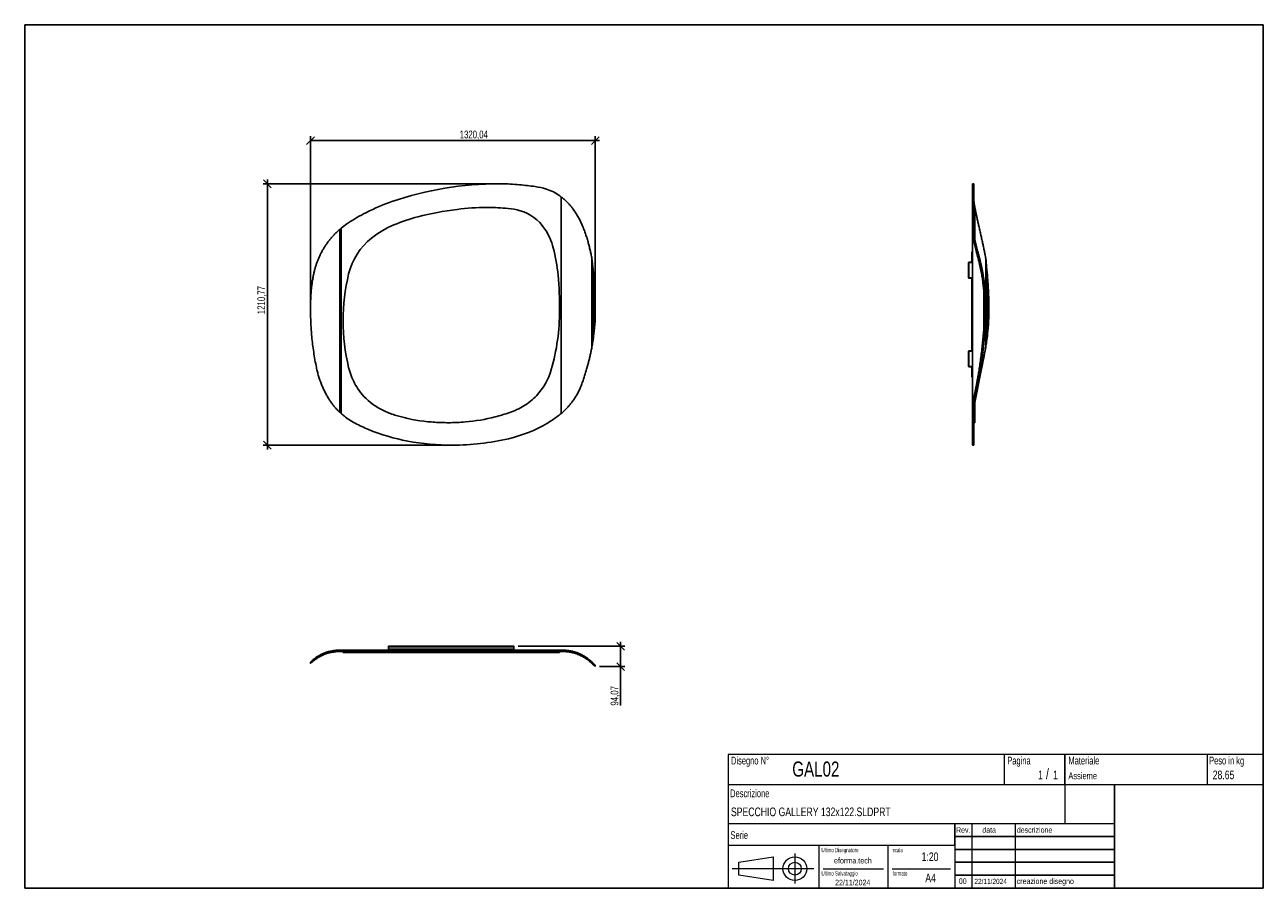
# Model space of a CAD drawing. Header units: millimetres. Extents: x 5 to 292, y 5 to 205.
import ezdxf

# ---------------------------------------------------------------- set-up
doc = ezdxf.new("R2010")
doc.units = ezdxf.units.MM
doc.layers.add('FORMAT', color=7, linetype='Continuous')
doc.styles.add('SLDTEXTSTYLE0', font='TXT', dxfattribs={"width": 0.605})
doc.styles.add('SLDTEXTSTYLE1', font='TXT', dxfattribs={"width": 0.75})
doc.dimstyles.new('SLDDIMSTYLE0', dxfattribs={"dimtxt": 1.8, "dimasz": 1.8, "dimexe": 0, "dimexo": 0.0625, "dimgap": 0.45, "dimtad": 1, "dimlfac": 20, "dimrnd": 1e-09, "dimzin": 12, "dimdsep": 46, "dimtxsty": 'SLDTEXTSTYLE1', "dimblk1": 'OBLIQUE', "dimblk2": 'OBLIQUE', "dimsah": 1, "dimcen": 0.09, "dimadec": 0, "dimazin": 3, "dimtfac": 1, "dimtmove": 0, "dimatfit": 0, "dimldrblk": 'OBLIQUE', "dimfxl": 0, "dimfrac": 2, "dimtolj": 1, "dimtzin": 12, "dimarcsym": 0})

# ---------------------------------------------------------------- blocks, each defined once
blk = doc.blocks.new('_Oblique')
at = {"color": 0, "linetype": 'ByBlock', "lineweight": -2}
blk.add_line((-0.5, -0.5), (0.5, 0.5), dxfattribs=at)
blk = doc.blocks.new('_D')
at = {"layer": 'FORMAT', "color": 7}
for p, q in [((113.93, 168.17), (60.22, 168.17)), ((61.22, 168.17), (61.22, 169.17)), ((61.22, 168.17), (61.22, 107.63)), ((103.11, 107.63), (60.22, 107.63)), ((61.22, 107.63), (61.22, 106.63))]:
    blk.add_line(p, q, dxfattribs=at)
at = {"layer": 'FORMAT', "color": 7, "xscale": 1.8, "yscale": 1.8}
for p, rotation in [((61.22, 168.17, -2.2), 270.0000000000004), ((61.22, 107.63, -2.2), 90.0000000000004)]:
    blk.add_blockref('_Oblique', p, dxfattribs=dict(at, rotation=rotation))
at = {"layer": 'FORMAT', "color": 7, "insert": (58.9, 137.97), "char_height": 1.8, "attachment_point": 1, "rotation": 90, "style": 'SLDTEXTSTYLE1'}
blk.add_mtext('1210,77', dxfattribs=at)
blk = doc.blocks.new('_D_1')
at = {"layer": 'FORMAT', "color": 7}
for p, q in [((71.22, 140.11), (71.22, 179.17)), ((71.22, 178.17), (114.44, 178.17)), ((71.22, 178.17), (137.22, 178.17)), ((137.22, 140), (137.22, 179.17)), ((137.22, 178.17), (138.22, 178.17))]:
    blk.add_line(p, q, dxfattribs=at)
at = {"layer": 'FORMAT', "color": 7, "xscale": 1.8, "yscale": 1.8}
blk.add_blockref('_Oblique', (71.22, 178.17, -2.2), dxfattribs=at)
at = {"layer": 'FORMAT', "color": 7, "xscale": 1.8, "yscale": 1.8, "rotation": 180.0000000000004}
blk.add_blockref('_Oblique', (137.22, 178.17, -2.2), dxfattribs=at)
at = {"layer": 'FORMAT', "color": 7, "insert": (105.79, 180.49), "char_height": 1.8, "attachment_point": 1, "style": 'SLDTEXTSTYLE1'}
blk.add_mtext('1320,04', dxfattribs=at)
blk = doc.blocks.new('_D_2')
at = {"layer": 'FORMAT', "color": 7}
for p, q in [((119.33, 61.04), (144.09, 61.04)), ((143.09, 61.04), (143.09, 62.04)), ((143.09, 56.34), (143.09, 61.04)), ((138.22, 56.34), (144.09, 56.34)), ((143.09, 56.34), (143.09, 47.3))]:
    blk.add_line(p, q, dxfattribs=at)
at = {"layer": 'FORMAT', "color": 7, "xscale": 1.8, "yscale": 1.8}
for p, rotation in [((143.09, 61.04, 0), 270.0000000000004), ((143.09, 56.34, 0), 90.0000000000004)]:
    blk.add_blockref('_Oblique', p, dxfattribs=dict(at, rotation=rotation))
at = {"layer": 'FORMAT', "color": 7, "insert": (140.76, 47.3), "char_height": 1.8, "attachment_point": 1, "rotation": 90, "style": 'SLDTEXTSTYLE1'}
blk.add_mtext('94,07', dxfattribs=at)

msp = doc.modelspace()

# ---------------------------------------------------------------- linework, layer by layer
at = {"color": 7, "linetype": 'Continuous', "lineweight": 25}
for p, q in [((114.92096, 168.17197), (114.93312, 168.17197)), ((224.63506, 168.17197), (224.93008, 168.17197)), ((224.63506, 164.03452), (224.63506, 168.17197)), ((224.93008, 164.03452), (224.93008, 168.17197)), ((129.33248, 165.10409), (129.33248, 114.99475)), ((224.62284, 164.72904), (224.63463, 165.10409)), ((224.62284, 157.68677), (224.62284, 164.72904)), ((224.63463, 157.86861), (224.63463, 165.10409)), ((224.63463, 165.10409), (224.63506, 165.10409)), ((224.63506, 164.03452), (224.93008, 164.03452)), ((224.63506, 161.53255), (224.63506, 164.03452)), ((224.93008, 164.64851), (224.94911, 164.2783)), ((224.93008, 161.53255), (224.93008, 164.03452)), ((112.00779, 162.67595), (112.02679, 162.67595)), ((224.63506, 161.53255), (224.93008, 161.53255)), ((224.63506, 161.19185), (224.63506, 161.53255)), ((224.93008, 161.19185), (224.63506, 161.19185)), ((224.63506, 160.06575), (224.63506, 161.19185)), ((224.93008, 161.53255), (224.93008, 161.19185)), ((224.93008, 160.06575), (224.93008, 161.19185)), ((225.15064, 162.67614), (224.95396, 162.67614)), ((224.95396, 162.67614), (224.95396, 162.67595)), ((224.95396, 162.67595), (225.15064, 162.67595)), ((224.95396, 162.67595), (224.95396, 162.23871)), ((224.95396, 162.23871), (225.15064, 162.23871)), ((224.95396, 162.23871), (224.95396, 160.51069)), ((225.15064, 162.67595), (225.15064, 162.67614)), ((225.15064, 162.23871), (225.15064, 162.67595)), ((225.15064, 160.51069), (225.15064, 162.23871)), ((78.06511, 157.66115), (78.32427, 157.87789)), ((78.32427, 114.93806), (78.32427, 157.87789)), ((224.63506, 157.87789), (224.62498, 157.66115)), ((224.63506, 160.06575), (224.93008, 160.06575)), ((224.63506, 158.86494), (224.63506, 160.06575)), ((224.63506, 158.86494), (224.93008, 158.86494)), ((224.63506, 157.87789), (224.63506, 158.86494)), ((224.92483, 157.66115), (224.93008, 157.87789)), ((224.93008, 158.86494), (224.93008, 160.06575)), ((224.93008, 157.87789), (224.93008, 158.86494)), ((224.93008, 157.44734), (224.93008, 157.87789)), ((224.95396, 160.51069), (225.15064, 160.51069)), ((224.95396, 160.51069), (224.95396, 158.6418)), ((224.95396, 158.6418), (225.15064, 158.6418)), ((224.95396, 158.6418), (224.95396, 156.95036)), ((225.15064, 158.6418), (225.15064, 160.51069)), ((225.15064, 155.60949), (225.15064, 158.6418)), ((77.99828, 157.604), (78.06511, 157.66115)), ((77.99828, 115.23234), (77.99828, 157.604)), ((224.62211, 157.4592), (224.62211, 115.38868)), ((224.62498, 157.66115), (224.92483, 157.66115)), ((224.9246, 157.604), (224.92483, 157.66115)), ((225.13295, 155.60949), (225.15064, 155.60949)), ((225.15064, 155.51408), (225.15064, 155.60949)), ((73.80732, 152.387), (73.92785, 152.60652)), ((224.46006, 152.39958), (224.53506, 152.39958)), ((224.46006, 152.29958), (224.46006, 152.39958)), ((224.46006, 150.09958), (224.46006, 152.29958)), ((224.53506, 152.29958), (224.46006, 152.29958)), ((224.53506, 152.39958), (224.53506, 152.29958)), ((224.53506, 150.09958), (224.53506, 152.29958)), ((225.54105, 152.387), (225.48408, 152.60652)), ((225.48408, 152.60652), (225.81965, 152.60652)), ((225.54105, 152.387), (225.87636, 152.387)), ((225.87636, 152.387), (225.81965, 152.60652)), ((136.42605, 150.87858), (136.42605, 130.33897)), ((136.42605, 150.87858), (136.50936, 150.4137)), ((136.50936, 150.4137), (136.63958, 148.84436)), ((223.78506, 149.92458), (223.71006, 149.92458)), ((223.71006, 146.42458), (223.71006, 149.92458)), ((223.78506, 146.42458), (223.78506, 149.92458)), ((223.83506, 150.04958), (223.83506, 149.97458)), ((223.83506, 150.04958), (224.41006, 150.04958)), ((223.83506, 149.97458), (224.41006, 149.97458)), ((224.41006, 149.97458), (224.41006, 150.04958)), ((224.46006, 150.09958), (224.53506, 150.09958)), ((227.69694, 150.87858), (227.69694, 130.33897)), ((227.69694, 150.87858), (227.77855, 150.4137)), ((227.77855, 150.4137), (227.9061, 148.84436)), ((136.63958, 148.89762), (136.63958, 148.84436)), ((136.63958, 148.84436), (136.63958, 131.58481)), ((136.88236, 133.3345), (136.88236, 146.38267)), ((223.71006, 146.42458), (223.78506, 146.42458)), ((223.83506, 146.37458), (223.83506, 146.29958)), ((224.41006, 146.37458), (223.83506, 146.37458)), ((224.41006, 146.29958), (224.41006, 146.37458)), ((226.58863, 148.01304), (226.90713, 148.01304)), ((227.90177, 148.89762), (227.9061, 148.89762)), ((227.9061, 148.89762), (227.9061, 148.84436)), ((227.9061, 148.84436), (227.9061, 131.58481)), ((228.11392, 133.3345), (228.11392, 146.38267)), ((224.41006, 146.29958), (223.83506, 146.29958)), ((224.53506, 146.24958), (224.46006, 146.24958)), ((224.46006, 129.54958), (224.46006, 146.24958)), ((224.53506, 129.54958), (224.53506, 146.24958)), ((227.27352, 135.09169), (227.27352, 143.02396)), ((227.32251, 142.18327), (227.61843, 142.18327)), ((223.78506, 129.37458), (223.71006, 129.37458)), ((223.71006, 125.87458), (223.71006, 129.37458)), ((223.78506, 125.87458), (223.78506, 129.37458)), ((223.83506, 129.49958), (223.83506, 129.42458)), ((223.83506, 129.49958), (224.41006, 129.49958)), ((223.83506, 129.42458), (224.41006, 129.42458)), ((224.41006, 129.42458), (224.41006, 129.49958)), ((224.46006, 129.54958), (224.53506, 129.54958)), ((135.617, 126.74995), (135.20033, 125.21484)), ((226.98788, 126.74995), (226.67931, 125.21484)), ((223.71006, 125.87458), (223.78506, 125.87458)), ((223.83506, 125.82458), (223.83506, 125.74958)), ((224.41006, 125.82458), (223.83506, 125.82458)), ((224.41006, 125.74958), (223.83506, 125.74958)), ((224.41006, 125.74958), (224.41006, 125.82458)), ((224.53506, 125.69958), (224.46006, 125.69958)), ((224.46006, 123.49958), (224.46006, 125.69958)), ((224.46006, 123.49958), (224.53506, 123.49958)), ((224.46006, 123.39958), (224.46006, 123.49958)), ((224.53506, 123.49958), (224.53506, 125.69958)), ((224.53506, 123.49958), (224.53506, 123.39958)), ((226.24652, 125.60568), (226.57268, 125.60568)), ((224.53506, 123.39958), (224.46006, 123.39958)), ((225.23385, 118.17172), (224.90296, 118.17172)), ((78.32427, 114.93806), (77.99828, 115.23234)), ((224.63506, 114.33577), (224.63506, 114.93806)), ((224.93008, 114.93806), (224.9246, 115.23234)), ((224.93008, 114.93806), (224.93008, 115.45957)), ((224.93008, 114.33577), (224.93008, 114.93806)), ((224.95396, 115.95167), (224.95396, 115.49119)), ((224.95396, 115.49119), (225.15064, 115.49119)), ((224.95396, 115.49119), (224.95396, 114.4878)), ((225.03954, 116.83049), (225.15064, 116.83049)), ((225.15064, 116.83049), (225.15064, 117.636)), ((225.15064, 115.49119), (225.15064, 116.83049)), ((225.15064, 114.4878), (225.15064, 115.49119)), ((224.63506, 114.33577), (224.93008, 114.33577)), ((224.63506, 112.72449), (224.63506, 114.33577)), ((224.63506, 112.72449), (224.93008, 112.72449)), ((224.63506, 111.24173), (224.63506, 112.72449)), ((224.93008, 112.72449), (224.93008, 114.33577)), ((224.93008, 111.24173), (224.93008, 112.72449)), ((224.95396, 114.4878), (225.15064, 114.4878)), ((224.95396, 114.4878), (224.95396, 113.06696)), ((224.95396, 113.06696), (225.15064, 113.06696)), ((224.95396, 113.06696), (224.95396, 112.85804)), ((224.95396, 112.85804), (225.15064, 112.85804)), ((224.95396, 112.85804), (224.95396, 112.83401)), ((224.95396, 112.83401), (225.15064, 112.83401)), ((225.15064, 113.06696), (225.15064, 114.4878)), ((225.15064, 112.85804), (225.15064, 113.06696)), ((225.15064, 112.83401), (225.15064, 112.85804)), ((224.63506, 111.24173), (224.93008, 111.24173)), ((224.63506, 108.57795), (224.63506, 111.24173)), ((224.93008, 108.57795), (224.93008, 111.24173)), ((224.63506, 108.57795), (224.93008, 108.57795)), ((224.63506, 107.63322), (224.63506, 108.57795)), ((224.63506, 107.63322), (224.93008, 107.63322)), ((224.93008, 107.63322), (224.93008, 108.57795)), ((89.32837, 61.04274), (89.32837, 60.91774)), ((89.32837, 61.04274), (118.32837, 61.04274)), ((89.32837, 60.91774), (89.32837, 60.34274)), ((89.32837, 60.91774), (118.32837, 60.91774)), ((89.32837, 60.34274), (118.32837, 60.34274)), ((89.32837, 60.34274), (89.32837, 60.29274)), ((89.32837, 60.21774), (89.32837, 60.29274)), ((89.32837, 60.29274), (89.42837, 60.29274)), ((89.42837, 60.29274), (89.42837, 60.21774)), ((89.42837, 60.29274), (118.22837, 60.29274)), ((118.22837, 60.21774), (118.22837, 60.29274)), ((118.22837, 60.29274), (118.32837, 60.29274)), ((118.32837, 61.04274), (118.32837, 60.91774)), ((118.32837, 60.91774), (118.32837, 60.34274)), ((118.32837, 60.34274), (118.32837, 60.29274)), ((118.32837, 60.29274), (118.32837, 60.21774)), ((71.28856, 57.43029), (71.21835, 57.36152)), ((71.33858, 57.47929), (71.28856, 57.43029)), ((71.28856, 57.43029), (71.28856, 57.13437)), ((72.12096, 58.16417), (72.12096, 57.84567)), ((73.80732, 59.21175), (73.92785, 59.26872)), ((73.80732, 59.21175), (73.80732, 58.87644)), ((73.80732, 58.87644), (73.92785, 58.93315)), ((73.92785, 59.26872), (73.92785, 58.93315)), ((77.99828, 59.8282), (78.06511, 59.82797)), ((78.06511, 60.12782), (78.06511, 59.82797)), ((78.32427, 60.11774), (78.06511, 60.12782)), ((78.06511, 59.82797), (78.32427, 59.82272)), ((78.32427, 60.11774), (79.63442, 60.11774)), ((78.32427, 59.82272), (79.63442, 59.82272)), ((78.77548, 59.79884), (78.77548, 59.60216)), ((80.05856, 59.79884), (78.77548, 59.79884)), ((78.77548, 59.60216), (80.05856, 59.60216)), ((79.63442, 60.11774), (79.63442, 59.82272)), ((79.63442, 60.11774), (81.48212, 60.11774)), ((79.63442, 59.82272), (81.48212, 59.82272)), ((80.05856, 59.79884), (80.05856, 59.60216)), ((85.38559, 59.79884), (80.05856, 59.79884)), ((80.05856, 59.60216), (85.38559, 59.60216)), ((81.48212, 60.11774), (81.48212, 59.82272)), ((81.48212, 60.11774), (83.51806, 60.11774)), ((81.48212, 59.82272), (83.51806, 59.82272)), ((83.51806, 59.82272), (83.51806, 60.11774)), ((83.51806, 60.11774), (84.19283, 60.11774)), ((84.19283, 59.82272), (83.51806, 59.82272)), ((84.19283, 60.11774), (84.19283, 59.82272)), ((84.19283, 60.11774), (90.07923, 60.11774)), ((84.19283, 59.82272), (90.07923, 59.82272)), ((85.38559, 59.79884), (85.38559, 59.60216)), ((90.51405, 59.79884), (85.38559, 59.79884)), ((85.38559, 59.60216), (90.51405, 59.60216)), ((89.42837, 60.21774), (89.32837, 60.21774)), ((89.42837, 60.21774), (118.22837, 60.21774)), ((90.07923, 60.11774), (90.07923, 59.82272)), ((90.07923, 60.11774), (114.92096, 60.11774)), ((90.07923, 59.82272), (114.92096, 59.82272)), ((90.51405, 59.79884), (90.51405, 59.60216)), ((96.09047, 59.79884), (90.51405, 59.79884)), ((90.51405, 59.60216), (96.09047, 59.60216)), ((96.09047, 59.79884), (96.09047, 59.60216)), ((105.19564, 59.79884), (96.09047, 59.79884)), ((96.09047, 59.60216), (105.19564, 59.60216)), ((105.19564, 59.79884), (105.19564, 59.60216)), ((112.00779, 59.79884), (105.19564, 59.79884)), ((105.19564, 59.60216), (112.00779, 59.60216)), ((112.00779, 59.79884), (112.00779, 59.60216)), ((112.02679, 59.79884), (112.00779, 59.79884)), ((112.00779, 59.60216), (112.02679, 59.60216)), ((112.02679, 59.60216), (112.02679, 59.79884)), ((112.02679, 59.79884), (112.16416, 59.79884)), ((112.02679, 59.60216), (112.16416, 59.60216)), ((112.16416, 59.60216), (112.16416, 59.79884)), ((112.16416, 59.79884), (112.30153, 59.79884)), ((112.16416, 59.60216), (112.30153, 59.60216)), ((112.30153, 59.79884), (112.30153, 59.60216)), ((117.01269, 59.79884), (112.30153, 59.79884)), ((112.30153, 59.60216), (117.01269, 59.60216)), ((114.92096, 60.11774), (114.92096, 59.82272)), ((114.92096, 60.11774), (114.93312, 60.11774)), ((114.92096, 59.82272), (114.93312, 59.82272)), ((114.93312, 59.82272), (114.93312, 60.11774)), ((114.93312, 60.11774), (115.36165, 60.11774)), ((115.36165, 59.82272), (114.93312, 59.82272)), ((115.36165, 60.11774), (115.36165, 59.82272)), ((115.36165, 60.11774), (119.68197, 60.11774)), ((115.36165, 59.82272), (119.68197, 59.82272)), ((117.01269, 59.79884), (117.01269, 59.60216)), ((119.78639, 59.79884), (117.01269, 59.79884)), ((117.01269, 59.60216), (119.78639, 59.60216)), ((118.32837, 60.21774), (118.22837, 60.21774)), ((119.68197, 60.11774), (119.68197, 59.82272)), ((119.68197, 60.11774), (123.25048, 60.11774)), ((119.68197, 59.82272), (123.25048, 59.82272)), ((119.78639, 59.79884), (119.78639, 59.60216)), ((125.47082, 59.79884), (119.78639, 59.79884)), ((119.78639, 59.60216), (125.47082, 59.60216)), ((123.25048, 59.82272), (123.25048, 60.11774)), ((123.25048, 60.11774), (125.88499, 60.11774)), ((123.25048, 59.82272), (125.88499, 59.82272)), ((125.47082, 59.79884), (125.47082, 59.60216)), ((127.47402, 59.79884), (125.47082, 59.79884)), ((125.47082, 59.60216), (127.47402, 59.60216)), ((125.88499, 60.11774), (125.88499, 59.82272)), ((125.88499, 60.11774), (128.99192, 60.11774)), ((125.88499, 59.82272), (128.99192, 59.82272)), ((127.47402, 59.79884), (127.47402, 59.60216)), ((128.58083, 59.79884), (127.47402, 59.79884)), ((127.47402, 59.60216), (128.58083, 59.60216)), ((128.58083, 59.79884), (128.58083, 59.60216)), ((128.9513, 59.79884), (128.58083, 59.79884)), ((128.58083, 59.60216), (128.9513, 59.60216)), ((128.9513, 59.60216), (128.9513, 59.79884)), ((128.99192, 60.11774), (128.99192, 59.82272)), ((128.99192, 60.11774), (129.33248, 60.11774)), ((128.99192, 59.82272), (129.33248, 59.82272)), ((129.80015, 60.12996), (129.33248, 60.11817)), ((129.33248, 60.11817), (129.33248, 60.11774)), ((130.31495, 60.11568), (129.80015, 60.12996)), ((130.31495, 59.80369), (130.31495, 60.11568)), ((132.10366, 59.50845), (132.10366, 59.8396)), ((133.17429, 59.49499), (133.17429, 59.15935)), ((134.05864, 59.09548), (134.05864, 58.76096)), ((135.53108, 58.14955), (135.53108, 57.83141)), ((136.50936, 57.26928), (136.29572, 57.47856)), ((71.21835, 57.36152), (71.21835, 57.07006)), ((136.42605, 57.05586), (136.50936, 56.97426)), ((136.50936, 56.97426), (136.50936, 57.26928)), ((136.63958, 57.14172), (136.50936, 57.26928)), ((136.50936, 56.97426), (136.63958, 56.8467)), ((136.63958, 57.14172), (136.63958, 56.8467)), ((136.63958, 57.14172), (137.16702, 56.64802)), ((136.88236, 56.63889), (136.63958, 56.8467)), ((136.88236, 56.63889), (137.16702, 56.38525)), ((137.16702, 56.64802), (137.16702, 56.38525)), ((137.21892, 56.59944), (137.16702, 56.64802)), ((137.16702, 56.38525), (137.21892, 56.33901)), ((137.21892, 56.59944), (137.21892, 56.33901)), ((137.22044, 56.59802), (137.21892, 56.59944)), ((137.21892, 56.33901), (137.22044, 56.33766)), ((137.22044, 56.33766), (137.22044, 56.59802))]:
    msp.add_line(p, q, dxfattribs=at)
for centre, radius, start, end in [((114.92096, 91.52703), 76.64494, 90, 108.911926), ((115.94115, 224.61925), 56.45628, 268.9769212, 269.411866), ((114.81508, 114.92177), 53.24698, 84.7557238, 89.411866), ((113.10064, 96.24317), 72.0041, 81.8964882, 84.7557238), ((120.95675, 151.41878), 16.272, 72.3701488, 81.8964882), ((122.57116, 156.49887), 10.94155, 54.0680503, 72.3701488), ((104.52186, 121.87968), 44.56029, 108.911926, 117.1430776), ((120.27595, 153.33188), 14.8528, 52.4283855, 54.0680503), ((95.33691, 137.42057), 26.5473, 116.4361128, 121.4591456), ((56.24389, 216.04846), 61.26277, 296.4361128, 297.1430776), ((115.18194, 84.7673), 78.11238, 97.345098, 104.1469918), ((112.00779, 109.39169), 53.28426, 90, 97.345098), ((112.16416, 212.02594), 49.35018, 269.8405133, 270), ((112.16416, 212.02594), 49.35018, 270, 270.1594867), ((112.43611, 114.3275), 48.34863, 84.5683649, 90.1594867), ((115.6009, 147.61136), 14.91466, 73.7022396, 84.5683649), ((116.88354, 151.99829), 10.34406, 33.884315, 73.7022396), ((90.68616, 142.83254), 19.47251, 124.5799611, 129.4079706), ((102.5987, 125.55141), 40.4617, 121.4591456, 124.5799611), ((99.18515, 138.12365), 22.27515, 112.9092311, 128.2799776), ((105.49897, 123.18347), 38.49468, 104.1469918, 112.9092311), ((94.73801, 143.75876), 15.0966, 128.2799776, 166.4994426), ((113.39168, 149.65324), 14.55029, 14.5704035, 33.884315), ((89.04886, 143.32584), 39.70201, 5.3047371, 14.5704035), ((223.83506, 149.92458), 0.125, 90, 180), ((223.83506, 149.92458), 0.05, 90, 180), ((224.41006, 150.09958), 0.125, 270, 0), ((224.41006, 150.09958), 0.05, 270, 0), ((125.20948, 136.4429), 46.434, 166.4994426, 193.5005574), ((42.45207, 138.9993), 86.49923, 359.9114987, 5.3047371), ((-15.57925, 132.9336), 153.05366, 5.0411744, 5.9870369), ((-15.57925, 132.9336), 153.05366, 3.6318469, 5.0411744), ((223.83506, 146.42458), 0.125, 180, 270), ((223.83506, 146.42458), 0.05, 180, 270), ((224.41006, 146.24958), 0.125, 0, 90), ((224.41006, 146.24958), 0.05, 0, 90), ((-67.01772, 137.74465), 204.24315, 0.457273, 1.3702725), ((78.78739, 138.94317), 50.16386, 344.0025447, 359.9114987), ((89.66175, 138.99512), 47.55869, 353.1642273, 0.457273), ((89.66175, 138.99512), 47.55869, 351.0359812, 353.1642273), ((89.66175, 138.99512), 47.55869, 349.5131405, 351.0359812), ((223.83506, 129.37458), 0.125, 90, 180), ((223.83506, 129.37458), 0.05, 90, 180), ((224.41006, 129.54958), 0.05, 270, 0), ((224.41006, 129.54958), 0.125, 270, 0), ((95.02417, 129.19573), 15.3909, 193.5005574, 208.0812977), ((112.85798, 129.17523), 14.72071, 316.7143594, 344.0025447), ((223.83506, 125.87458), 0.125, 180, 270), ((223.83506, 125.87458), 0.05, 180, 270), ((224.41006, 125.69958), 0.125, 0, 90), ((224.41006, 125.69958), 0.05, 0, 90), ((94.94014, 129.1509), 15.29566, 208.0812977, 215.2907515), ((93.54537, 128.16369), 13.58686, 215.2907515, 236.5252217), ((113.42767, 128.63865), 13.93811, 301.1919077, 316.7143594), ((87.97099, 125.95174), 14.64106, 228.7853551, 232.5028165), ((96.11395, 132.0481), 18.24371, 236.5252217, 245.1676587), ((96.79607, 133.52217), 19.86796, 245.1676587, 253.3440793), ((103.44737, 155.68475), 42.827, 284.2433269, 289.0078904), ((111.88847, 131.18098), 16.91007, 289.0078904, 301.1919077), ((117.67083, 128.67025), 17.97258, 306.314753, 310.4555612), ((90.56772, 129.3362), 18.90692, 232.5028165, 241.4745273), ((96.76108, 140.73086), 31.87595, 241.4745273, 247.6866778), ((101.95717, 150.77322), 37.8745, 253.3440793, 264.5974252), ((103.42127, 166.25433), 53.42469, 264.5974252, 268.1315447), ((103.15314, 158.03518), 45.20117, 268.1315447, 270), ((103.15314, 158.03518), 45.20117, 270, 275.0339755), ((103.31385, 156.21071), 43.36964, 275.0339755, 284.2433269), ((109.92738, 140.05352), 31.75553, 283.0489408, 300.6658128), ((112.52809, 135.66746), 26.65639, 300.6658128, 306.314753), ((101.96222, 153.40417), 45.57502, 247.6866778, 259.5994431), ((104.11488, 165.13246), 57.49923, 270, 283.0489408), ((104.11488, 165.13246), 57.49923, 259.5994431, 270)]:
    msp.add_arc(centre, radius, start, end, dxfattribs=at)
for centre, major_axis, ratio, start_param, end_param in [((97.61508, 132.9336), (0, 153.05366), 0.855945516, 4.800374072, 4.816882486), ((92.27017, 132.9336), (0, 153.05366), 0.891002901, 4.775776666, 4.800374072), ((197.30209, 140.78185), (0, 30.67792), 0.979590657, 4.758086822, 4.785539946), ((161.513, 139.11112), (0, 67.25083), 0.979590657, 4.652585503, 4.758086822), ((46.43835, 137.74465), (0, 204.24315), 0.891002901, 4.720369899, 4.736304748), ((186.04021, 138.99512), (0, 47.55869), 0.891002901, 4.593082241, 4.720369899), ((187.69564, 138.99512), (0, 47.55869), 0.855945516, 4.555937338, 4.593082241), ((181.88706, 138.99512), (0, 47.55869), 0.979590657, 4.529358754, 4.555937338)]:
    msp.add_ellipse(centre, major_axis=major_axis, ratio=ratio, start_param=start_param, end_param=end_param, dxfattribs=at)
for points, knots in [([(129.33248, 165.10409), (129.50047, 164.97193), (129.83703, 164.70718), (130.15547, 164.42142), (130.31495, 164.2783)], [0, 0, 0, 0, 0.499153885, 1, 1, 1, 1]), ([(130.31495, 164.2783), (130.47798, 164.12436), (130.80403, 163.81648), (131.26279, 163.32311), (131.70037, 162.80926), (131.96923, 162.44816), (132.10366, 162.26761)], [0, 0, 0, 0, 0.248354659, 0.49672329, 0.748356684, 1, 1, 1, 1]), ([(224.94911, 164.2783), (224.963, 164.12436), (224.99076, 163.81648), (225.05958, 163.32311), (225.14335, 162.80926), (225.21069, 162.44816), (225.24435, 162.26761)], [0, 0, 0, 0, 0.248354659, 0.49672329, 0.748356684, 1, 1, 1, 1]), ([(132.10366, 162.26761), (132.2933, 161.99748), (132.67319, 161.45636), (133.00708, 160.88967), (133.17429, 160.60588)], [0, 0, 0, 0, 0.499206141, 1, 1, 1, 1]), ([(225.24435, 162.26761), (225.29761, 161.99748), (225.40429, 161.45636), (225.53033, 160.88967), (225.59345, 160.60588)], [0, 0, 0, 0, 0.499206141, 1, 1, 1, 1]), ([(133.17429, 160.60588), (133.33361, 160.31804), (133.65272, 159.74153), (133.9232, 159.14169), (134.05864, 158.84134)], [0, 0, 0, 0, 0.499273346, 1, 1, 1, 1]), ([(134.05864, 158.84134), (134.20089, 158.5052), (134.4854, 157.83294), (134.86827, 156.80708), (135.22193, 155.76936), (135.42803, 155.06629), (135.53108, 154.71476)], [0, 0, 0, 0, 0.2494556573, 0.4989132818, 0.7494573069, 1, 1, 1, 1]), ([(225.59345, 160.60588), (225.6586, 160.31804), (225.78907, 159.74153), (225.92419, 159.14169), (225.99185, 158.84134)], [0, 0, 0, 0, 0.499273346, 1, 1, 1, 1]), ([(225.99185, 158.84134), (226.06737, 158.5052), (226.21841, 157.83294), (226.45356, 156.80708), (226.69015, 155.76936), (226.84431, 155.06629), (226.92139, 154.71476)], [0, 0, 0, 0, 0.2494556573, 0.4989132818, 0.7494573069, 1, 1, 1, 1]), ([(73.92785, 152.60652), (74.05869, 152.83571), (74.32042, 153.29421), (74.75166, 153.96158), (75.2141, 154.61756), (75.71119, 155.25905), (76.24202, 155.88481), (76.80069, 156.48532), (77.38402, 157.06206), (77.79327, 157.42313), (77.99828, 157.604)], [0, 0, 0, 0, 0.123721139, 0.247500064, 0.371209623, 0.497532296, 0.623934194, 0.750231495, 0.874880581, 1, 1, 1, 1]), ([(225.48408, 152.60652), (225.42796, 152.82576), (225.31571, 153.26435), (225.15879, 153.90383), (225.0136, 154.53298), (224.88459, 155.14908), (224.77577, 155.75091), (224.70284, 156.25764), (224.65806, 156.67604), (224.63318, 157.01339), (224.6201, 157.34307), (224.62335, 157.55513), (224.62498, 157.66115)], [0, 0, 0, 0, 0.116811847, 0.233674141, 0.350475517, 0.469564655, 0.588723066, 0.707790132, 0.780641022, 0.853490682, 0.926746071, 1, 1, 1, 1]), ([(225.81965, 152.60652), (225.76114, 152.83571), (225.6441, 153.29421), (225.48004, 153.96158), (225.32806, 154.61756), (225.19309, 155.25905), (225.07936, 155.88481), (224.99357, 156.48532), (224.93609, 157.06206), (224.92844, 157.42313), (224.9246, 157.604)], [0, 0, 0, 0, 0.123721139, 0.247500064, 0.371209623, 0.497532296, 0.623934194, 0.750231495, 0.874880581, 1, 1, 1, 1]), ([(72.12096, 148.01304), (72.18555, 148.26551), (72.31478, 148.7706), (72.54882, 149.51321), (72.81289, 150.24823), (73.11089, 150.97342), (73.43946, 151.68966), (73.68472, 152.15459), (73.80732, 152.387)], [0, 0, 0, 0, 0.165203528, 0.330499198, 0.495719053, 0.663786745, 0.831931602, 1, 1, 1, 1]), ([(135.53108, 154.71476), (135.61806, 154.39917), (135.79201, 153.768), (136.02516, 152.8121), (136.23973, 151.84988), (136.36394, 151.20235), (136.42605, 150.87858)], [0, 0, 0, 0, 0.249721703, 0.499442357, 0.749722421, 1, 1, 1, 1]), ([(226.58863, 148.01304), (226.53891, 148.2655), (226.43943, 148.77056), (226.27192, 149.51307), (226.09506, 150.24799), (225.91126, 150.97313), (225.72428, 151.68942), (225.60212, 152.15451), (225.54105, 152.387)], [0, 0, 0, 0, 0.165212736, 0.330517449, 0.495746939, 0.663805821, 0.831941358, 1, 1, 1, 1]), ([(226.90713, 148.01304), (226.85862, 148.26551), (226.76158, 148.7706), (226.59762, 149.51321), (226.42403, 150.24823), (226.24302, 150.97342), (226.0583, 151.68966), (225.93699, 152.15459), (225.87636, 152.387)], [0, 0, 0, 0, 0.165203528, 0.330499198, 0.495719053, 0.663786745, 0.831931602, 1, 1, 1, 1]), ([(226.92139, 154.71476), (226.98933, 154.39917), (227.12521, 153.768), (227.32402, 152.8121), (227.51701, 151.84988), (227.63696, 151.20235), (227.69694, 150.87858)], [0, 0, 0, 0, 0.249721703, 0.499442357, 0.749722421, 1, 1, 1, 1]), ([(71.28856, 142.18327), (71.30656, 142.51024), (71.34256, 143.16432), (71.43612, 144.14017), (71.55857, 145.11498), (71.71375, 146.08684), (71.89811, 147.05571), (72.04668, 147.69396), (72.12096, 148.01304)], [0, 0, 0, 0, 0.165449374, 0.330977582, 0.496440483, 0.664268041, 0.832158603, 1, 1, 1, 1]), ([(227.27352, 143.02396), (227.25127, 143.30429), (227.20678, 143.86504), (227.11456, 144.70106), (226.98721, 145.67485), (226.81522, 146.78263), (226.66416, 147.60289), (226.58863, 148.01304)], [0, 0, 0, 0, 0.1658027, 0.331662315, 0.497475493, 0.748731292, 1, 1, 1, 1]), ([(227.61843, 142.18327), (227.60121, 142.51024), (227.56677, 143.16432), (227.4795, 144.14017), (227.36879, 145.11498), (227.2338, 146.08684), (227.07992, 147.05571), (226.96472, 147.69396), (226.90713, 148.01304)], [0, 0, 0, 0, 0.165449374, 0.330977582, 0.496440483, 0.664268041, 0.832158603, 1, 1, 1, 1]), ([(72.5884, 125.60568), (72.47175, 126.19814), (72.23839, 127.38331), (71.94887, 129.17456), (71.70397, 130.97484), (71.52056, 132.67155), (71.388, 134.26199), (71.29741, 135.74415), (71.23942, 137.22959), (71.21402, 138.71642), (71.22114, 140.03803), (71.24753, 141.1937), (71.27488, 141.85337), (71.28856, 142.18327)], [0, 0, 0, 0, 0.109245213, 0.2185374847, 0.3278195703, 0.437050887, 0.5259062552, 0.6148216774, 0.7037519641, 0.7926573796, 0.8815043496, 0.9407399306, 1, 1, 1, 1]), ([(226.57268, 125.60568), (226.6533, 126.19814), (226.81457, 127.38331), (227.03879, 129.17456), (227.24097, 130.97484), (227.4027, 132.67155), (227.52361, 134.26199), (227.60844, 135.74415), (227.6644, 137.22959), (227.69003, 138.71642), (227.68368, 140.03803), (227.65785, 141.1937), (227.63157, 141.85337), (227.61843, 142.18327)], [0, 0, 0, 0, 0.109245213, 0.2185374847, 0.3278195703, 0.437050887, 0.5259062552, 0.6148216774, 0.7037519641, 0.7926573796, 0.8815043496, 0.9407399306, 1, 1, 1, 1]), ([(226.24652, 125.60568), (226.31869, 126.12423), (226.46306, 127.16139), (226.6674, 128.72736), (226.85694, 130.30374), (227.02471, 131.89106), (227.16919, 133.48797), (227.23874, 134.55716), (227.27352, 135.09169)], [0, 0, 0, 0, 0.166138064, 0.332299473, 0.498432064, 0.665614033, 0.83282805, 1, 1, 1, 1]), ([(136.42605, 130.33897), (136.36849, 130.03734), (136.25336, 129.43408), (136.05847, 128.53496), (135.84879, 127.63956), (135.69426, 127.04649), (135.617, 126.74995)], [0, 0, 0, 0, 0.2497998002, 0.4996010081, 0.7498001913, 1, 1, 1, 1]), ([(227.69694, 130.33897), (227.6413, 130.03734), (227.53003, 129.43408), (227.3536, 128.53496), (227.17273, 127.63956), (227.04949, 127.04649), (226.98788, 126.74995)], [0, 0, 0, 0, 0.2497998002, 0.4996010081, 0.7498001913, 1, 1, 1, 1]), ([(75.5681, 118.17172), (75.39572, 118.45452), (75.05078, 119.0204), (74.58303, 119.89438), (74.15203, 120.78505), (73.75769, 121.70273), (73.40062, 122.64693), (73.08392, 123.61795), (72.80776, 124.6033), (72.66149, 125.27168), (72.5884, 125.60568)], [0, 0, 0, 0, 0.122955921, 0.246040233, 0.369139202, 0.492115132, 0.619028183, 0.746076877, 0.873109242, 1, 1, 1, 1]), ([(135.20033, 125.21484), (135.101, 124.8666), (134.90233, 124.17013), (134.56573, 123.13639), (134.20328, 122.10982), (133.93583, 121.43329), (133.8021, 121.09502)], [0, 0, 0, 0, 0.2495995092, 0.4991994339, 0.7496005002, 1, 1, 1, 1]), ([(224.90296, 118.17172), (224.94955, 118.45466), (225.04278, 119.02083), (225.20624, 119.89509), (225.3798, 120.78589), (225.56184, 121.70357), (225.74641, 122.64765), (225.92725, 123.61845), (226.09858, 124.60354), (226.19722, 125.27176), (226.24652, 125.60568)], [0, 0, 0, 0, 0.122948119, 0.24602688, 0.369122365, 0.492093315, 0.619012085, 0.746066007, 0.873103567, 1, 1, 1, 1]), ([(225.23385, 118.17172), (225.2815, 118.45452), (225.37683, 119.0204), (225.5417, 119.89438), (225.71562, 120.78505), (225.89701, 121.70273), (226.08008, 122.64693), (226.25875, 123.61795), (226.42749, 124.6033), (226.5243, 125.27168), (226.57268, 125.60568)], [0, 0, 0, 0, 0.122955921, 0.246040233, 0.369139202, 0.492115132, 0.619028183, 0.746076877, 0.873109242, 1, 1, 1, 1]), ([(226.67931, 125.21484), (226.61126, 124.8666), (226.47516, 124.17013), (226.2681, 123.13639), (226.0627, 122.10982), (225.93104, 121.43329), (225.86522, 121.09502)], [0, 0, 0, 0, 0.2495995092, 0.4991994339, 0.7496005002, 1, 1, 1, 1]), ([(133.8021, 121.09502), (133.73599, 120.93623), (133.60376, 120.61865), (133.3844, 120.15101), (133.15101, 119.68932), (132.98158, 119.38809), (132.89687, 119.23748)], [0, 0, 0, 0, 0.249427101, 0.498854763, 0.749427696, 1, 1, 1, 1]), ([(225.86522, 121.09502), (225.83428, 120.93623), (225.77241, 120.61865), (225.67762, 120.15101), (225.58272, 119.68932), (225.52069, 119.38809), (225.48967, 119.23748)], [0, 0, 0, 0, 0.249427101, 0.498854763, 0.749427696, 1, 1, 1, 1]), ([(77.99828, 115.23234), (77.84568, 115.37793), (77.54036, 115.66921), (77.10736, 116.13017), (76.69063, 116.61069), (76.29399, 117.11236), (75.91586, 117.63262), (75.684, 117.99205), (75.5681, 118.17172)], [0, 0, 0, 0, 0.164747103, 0.329617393, 0.494388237, 0.66288706, 0.831486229, 1, 1, 1, 1]), ([(132.89687, 119.23748), (132.73753, 118.97134), (132.41886, 118.43909), (131.93749, 117.75797), (131.48525, 117.17812), (131.07457, 116.69167), (130.78357, 116.38109), (130.63811, 116.22585)], [0, 0, 0, 0, 0.247903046, 0.495792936, 0.663840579, 0.831971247, 1, 1, 1, 1]), ([(224.63506, 114.93806), (224.62878, 115.09465), (224.6162, 115.408), (224.63317, 115.90912), (224.67185, 116.43587), (224.73236, 116.99035), (224.80974, 117.56921), (224.87189, 117.97093), (224.90296, 118.17172)], [0, 0, 0, 0, 0.16410277, 0.328374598, 0.492515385, 0.661624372, 0.830866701, 1, 1, 1, 1]), ([(224.9246, 115.23234), (224.92673, 115.37793), (224.931, 115.66921), (224.96278, 116.13017), (225.01008, 116.61069), (225.07289, 117.11236), (225.14769, 117.63262), (225.20514, 117.99205), (225.23385, 118.17172)], [0, 0, 0, 0, 0.164747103, 0.329617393, 0.494388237, 0.66288706, 0.831486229, 1, 1, 1, 1]), ([(225.48967, 119.23748), (225.43559, 118.9716), (225.32745, 118.43987), (225.21489, 117.85447), (225.16242, 117.53811), (225.15064, 117.46703)], [0, 0, 0, 0, 0.436728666, 0.873434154, 1, 1, 1, 1]), ([(130.63811, 116.22585), (130.42889, 116.0132), (130.00948, 115.5869), (129.5585, 115.19244), (129.33248, 114.99475)], [0, 0, 0, 0, 0.498833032, 1, 1, 1, 1]), ([(71.28856, 57.13437), (71.30656, 57.15159), (71.34256, 57.18603), (71.43612, 57.2733), (71.55857, 57.38401), (71.71375, 57.51901), (71.89811, 57.67288), (72.04668, 57.78808), (72.12096, 57.84567)], [0, 0, 0, 0, 0.165449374, 0.330977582, 0.496440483, 0.664268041, 0.832158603, 1, 1, 1, 1]), ([(71.33858, 57.47929), (71.36138, 57.50153), (71.40698, 57.54602), (71.50425, 57.63824), (71.64332, 57.76559), (71.83794, 57.93758), (72.02662, 58.08864), (72.12096, 58.16417)], [0, 0, 0, 0, 0.1658027, 0.331662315, 0.497475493, 0.748731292, 1, 1, 1, 1]), ([(72.12096, 58.16417), (72.18555, 58.2139), (72.31477, 58.31337), (72.54877, 58.48088), (72.81279, 58.65774), (73.11077, 58.84154), (73.43934, 59.02852), (73.68468, 59.15068), (73.80732, 59.21175)], [0, 0, 0, 0, 0.165212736, 0.330517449, 0.495746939, 0.663805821, 0.831941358, 1, 1, 1, 1]), ([(72.12096, 57.84567), (72.18555, 57.89418), (72.31478, 57.99123), (72.54882, 58.15518), (72.81289, 58.32877), (73.11089, 58.50978), (73.43946, 58.69451), (73.68472, 58.81581), (73.80732, 58.87644)], [0, 0, 0, 0, 0.165203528, 0.330499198, 0.495719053, 0.663786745, 0.831931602, 1, 1, 1, 1]), ([(73.92785, 59.26872), (74.05285, 59.32484), (74.3029, 59.4371), (74.71344, 59.59401), (75.15257, 59.7392), (75.62336, 59.86821), (76.12511, 59.97703), (76.58589, 60.04996), (76.99379, 60.09474), (77.34084, 60.11962), (77.69717, 60.13271), (77.94246, 60.12945), (78.06511, 60.12782)], [0, 0, 0, 0, 0.116811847, 0.233674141, 0.350475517, 0.469564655, 0.588723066, 0.707790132, 0.780641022, 0.853490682, 0.926746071, 1, 1, 1, 1]), ([(73.92785, 58.93315), (74.05869, 58.99166), (74.32042, 59.1087), (74.75166, 59.27276), (75.2141, 59.42474), (75.71119, 59.55971), (76.24202, 59.67344), (76.80069, 59.75923), (77.38402, 59.81671), (77.79327, 59.82437), (77.99828, 59.8282)], [0, 0, 0, 0, 0.123721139, 0.247500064, 0.371209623, 0.497532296, 0.623934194, 0.750231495, 0.874880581, 1, 1, 1, 1]), ([(129.33248, 59.82272), (129.50047, 59.82569), (129.83703, 59.83162), (130.15547, 59.81301), (130.31495, 59.80369)], [0, 0, 0, 0, 0.499153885, 1, 1, 1, 1]), ([(130.31495, 60.11568), (130.47793, 60.10407), (130.80388, 60.08087), (131.26267, 60.01724), (131.7003, 59.93768), (131.96921, 59.87229), (132.10366, 59.8396)], [0, 0, 0, 0, 0.2483032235, 0.4966217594, 0.7483053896, 1, 1, 1, 1]), ([(130.31495, 59.80369), (130.47798, 59.78981), (130.80403, 59.76204), (131.26279, 59.69322), (131.70037, 59.60945), (131.96923, 59.54212), (132.10366, 59.50845)], [0, 0, 0, 0, 0.248354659, 0.49672329, 0.748356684, 1, 1, 1, 1]), ([(132.10366, 59.8396), (132.29333, 59.78749), (132.67328, 59.6831), (133.0071, 59.55776), (133.17429, 59.49499)], [0, 0, 0, 0, 0.499187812, 1, 1, 1, 1]), ([(132.10366, 59.50845), (132.2933, 59.45519), (132.67319, 59.34851), (133.00708, 59.22247), (133.17429, 59.15935)], [0, 0, 0, 0, 0.499206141, 1, 1, 1, 1]), ([(133.17429, 59.49499), (133.33364, 59.42995), (133.6528, 59.29967), (133.92323, 59.16361), (134.05864, 59.09548)], [0, 0, 0, 0, 0.499269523, 1, 1, 1, 1]), ([(133.17429, 59.15935), (133.33361, 59.0942), (133.65272, 58.96373), (133.9232, 58.82861), (134.05864, 58.76096)], [0, 0, 0, 0, 0.499273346, 1, 1, 1, 1]), ([(134.05864, 59.09548), (134.20094, 59.01919), (134.48554, 58.86662), (134.86842, 58.62771), (135.22203, 58.3865), (135.42806, 58.22854), (135.53108, 58.14955)], [0, 0, 0, 0, 0.249453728, 0.498909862, 0.749455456, 1, 1, 1, 1]), ([(134.05864, 58.76096), (134.20089, 58.68544), (134.4854, 58.5344), (134.86827, 58.29924), (135.22193, 58.06266), (135.42803, 57.90849), (135.53108, 57.83141)], [0, 0, 0, 0, 0.2494556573, 0.4989132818, 0.7494573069, 1, 1, 1, 1]), ([(135.53108, 58.14955), (135.67335, 58.03395), (135.95811, 57.80258), (136.18313, 57.58662), (136.29572, 57.47856)], [0, 0, 0, 0, 0.499632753, 1, 1, 1, 1]), ([(135.53108, 57.83141), (135.61806, 57.76347), (135.79201, 57.62759), (136.02516, 57.42878), (136.23973, 57.23579), (136.36394, 57.11584), (136.42605, 57.05586)], [0, 0, 0, 0, 0.249721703, 0.499442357, 0.749722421, 1, 1, 1, 1]), ([(71.22161, 57.07006), (71.22198, 57.07025), (71.22268, 57.07061), (71.24788, 57.0953), (71.275, 57.12134), (71.28856, 57.13437)], [0, 0, 0, 0, 0.355198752, 0.677532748, 1, 1, 1, 1])]:
    msp.add_open_spline(points, degree=3, knots=knots, dxfattribs=at)
at = {"layer": 'FORMAT', "color": 251, "true_color": 0x484848}
for p, q in [((5, 205), (292, 205)), ((5, 205), (5, 5)), ((292, 205), (292, 5)), ((5, 5), (292, 5))]:
    msp.add_line(p, q, dxfattribs=at)
at = {"layer": 'FORMAT', "color": 251, "lineweight": 18, "true_color": 0x484848}
for p, q in [((292, 36), (168, 36)), ((168, 36), (168, 5)), ((232, 36), (232, 29)), ((279, 36), (279, 29)), ((168, 29), (292, 29)), ((168, 20), (246, 20)), ((224.5, 20), (224.5, 5)), ((234.5, 20), (234.5, 5)), ((246, 20), (257.5, 20)), ((168, 15), (220.5, 15)), ((189, 15), (189, 5)), ((205, 15), (205, 5)), ((220.5, 15), (220.5, 5)), ((170.45232, 11.02842), (178.45232, 12.27842)), ((178.45232, 12.27842), (178.45232, 6.77842)), ((183.46023, 13.04077), (183.46023, 6.06051)), ((187.88291, 9.52842), (168.89345, 9.52842)), ((170.45232, 8.02842), (170.45232, 11.02842)), ((190, 9.5), (204, 9.5)), ((206, 9.5), (219.5, 9.5)), ((178.45232, 6.77842), (170.45232, 8.02842))]:
    msp.add_line(p, q, dxfattribs=at)
at = {"layer": 'FORMAT', "color": 7}
for p, q in [((246, 29), (246, 36)), ((257.5, 20), (257.5, 29)), ((220.5, 15), (220.5, 20)), ((257.5, 5), (257.5, 20)), ((220.5, 17), (257.5, 17)), ((220.5, 14), (257.5, 14)), ((220.5, 11), (257.5, 11)), ((220.5, 8), (257.5, 8)), ((220.5, 5), (257.5, 5))]:
    msp.add_line(p, q, dxfattribs=at)
at = {"layer": 'FORMAT', "color": 7, "lineweight": 18}
msp.add_line((246, 29), (246, 20), dxfattribs=at)
at = {"layer": 'FORMAT', "color": 251, "lineweight": 18, "true_color": 0x484848}
for radius in [2.75, 1.5]:
    msp.add_circle((183.46023, 9.52842), radius, dxfattribs=at)

# ---------------------------------------------------------------- texts
at = {"color": 18, "linetype": 'Continuous', "lineweight": 0, "true_color": 0x060606, "insert": (280.29073, 32.24796), "char_height": 2, "attachment_point": 1, "style": 'SLDTEXTSTYLE1'}
msp.add_mtext('28.65', dxfattribs=at)
at = {"layer": 'FORMAT', "color": 18, "true_color": 0x060606}
for s, insert, char_height, attachment_point, style in [('Disegno N°', (168.65209, 35.46055), 1.8, 1, 'SLDTEXTSTYLE0'), ('Pagina', (232.68578, 35.4642), 1.8, 1, 'SLDTEXTSTYLE0'), ('Materiale', (246.84637, 35.4642), 1.8, 1, 'SLDTEXTSTYLE0'), ('Peso in kg', (279.45834, 35.4642), 1.8, 1, 'SLDTEXTSTYLE0'), ('GAL02', (182.85785, 34.35127), 3.5, 1, 'SLDTEXTSTYLE1'), ('1', (239.82456, 32.24796), 2, 1, 'SLDTEXTSTYLE1'), ('/', (241.64155, 32.74597), 2.5, 1, 'SLDTEXTSTYLE1'), ('1', (243.32047, 32.24796), 2, 1, 'SLDTEXTSTYLE1'), ('Assieme', (246.84637, 31.8349), 1.5875, 1, 'SLDTEXTSTYLE1'), ('Descrizione', (168.45959, 27.87301), 1.8, 1, 'SLDTEXTSTYLE0'), ('SPECCHIO GALLERY 132x122.SLDPRT', (168.65209, 23.69153), 2, 1, 'SLDTEXTSTYLE1'), ('Serie', (168.54671, 18.20074), 1.8, 1, 'SLDTEXTSTYLE0'), ('Rev.', (220.80434, 19.14061), 1.3, 1, 'SLDTEXTSTYLE1'), ('data', (226.90583, 19.14061), 1.3, 1, 'SLDTEXTSTYLE1'), ('descrizione', (234.88928, 19.14061), 1.3, 1, 'SLDTEXTSTYLE1'), ('Ultimo Disegnatore', (189.61829, 14.3444), 1, 1, 'SLDTEXTSTYLE0'), ('scala', (206.10636, 14.3444), 1, 1, 'SLDTEXTSTYLE0'), ('1:20', (212.8317, 13.28812), 2, 1, 'SLDTEXTSTYLE1'), ('Ultimo Salvataggio', (189.61829, 8.93841), 1, 1, 'SLDTEXTSTYLE0'), ('formato', (206.10636, 8.93841), 1, 1, 'SLDTEXTSTYLE0'), ('22/11/2024', (196.86819, 6.95548), 1.3, 2, 'SLDTEXTSTYLE1'), ('A4', (213.69281, 8.39825), 2, 1, 'SLDTEXTSTYLE1'), ('00', (221.45534, 7.2775), 1.3, 1, 'SLDTEXTSTYLE1'), ('22/11/2024', (225.06555, 7.1779), 1.2, 1, 'SLDTEXTSTYLE1'), ('creazione disegno', (234.88928, 7.2775), 1.3, 1, 'SLDTEXTSTYLE1')]:
    msp.add_mtext(s, dxfattribs=dict(at, insert=insert, char_height=char_height, attachment_point=attachment_point, style=style))
at = {"layer": 'FORMAT', "color": 18, "true_color": 0x020202, "insert": (196.90354, 12.06285), "char_height": 1.3229167, "attachment_point": 2, "style": 'SLDTEXTSTYLE1'}
msp.add_mtext('eforma.tech', dxfattribs=at)

# ---------------------------------------------------------------- dimensions: what is measured, and where the dimension line sits
at = {"layer": 'FORMAT', "color": 7}
dim = msp.add_linear_dim(base=(137.22044, 178.17197), p1=(71.21835, 139.11112), p2=(137.22044, 138.99512), dimstyle='SLDDIMSTYLE0', dxfattribs=at)
dim.commit()
dim.dimension.update_dxf_attribs({"geometry": '_D_1', "text_midpoint": (110.11718, 178.17197), "dimtype": 160})
for base, p1, p2, picture, middle in [((61.218353, 107.633224), (114.933118, 168.171971), (104.114882, 107.633224), '_D', (61.218353, 142.288029)), ((143.08514, 61.04274), (137.21892, 56.33901), (118.32837, 61.04274), '_D_2', (143.08514, 50.29056))]:
    dim = msp.add_linear_dim(base=base, p1=p1, p2=p2, angle=90, dimstyle='SLDDIMSTYLE0', dxfattribs=at)
    dim.commit()
    dim.dimension.update_dxf_attribs({"geometry": picture, "text_midpoint": middle, "dimtype": 160})

doc.saveas('drawing.dxf')
